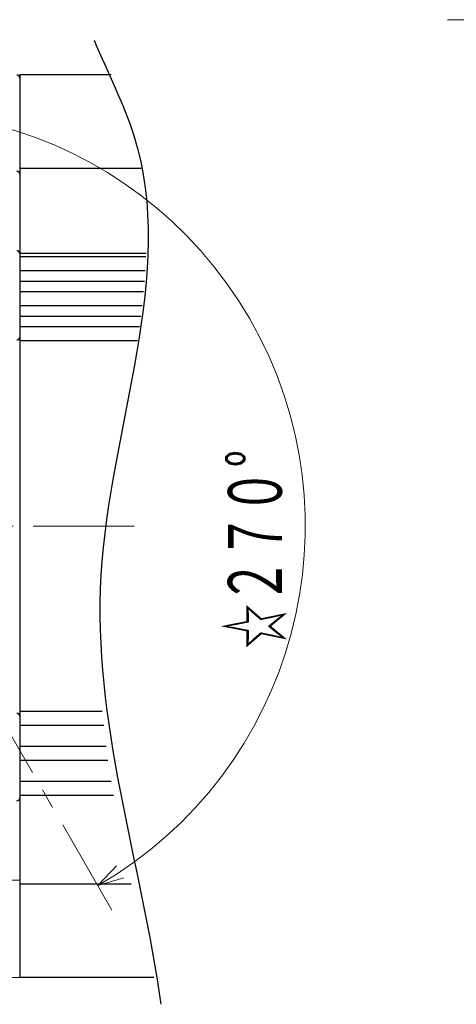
# Model space of a CAD drawing. Header units: millimetres. Extents: x 0 to 1071, y 0 to 742.
# Tile 24 of 128: x 513 to 575, y 157 to 297. Entities that reach past the tile are written whole.
import ezdxf

# ---------------------------------------------------------------- set-up
doc = ezdxf.new("R2010")
doc.units = ezdxf.units.MM
doc.header["$LTSCALE"] = 0.454724
doc.linetypes.add('CENTER', pattern=[50.8, 31.75, -6.35, 6.35, -6.35])
doc.layers.add('NoLayerName_001', color=7, linetype='Continuous')
doc.styles.get("Standard").update_dxf_attribs({"font": 'txt', "bigfont": 'extfont2'})

# ---------------------------------------------------------------- blocks, each defined once
blk = doc.blocks.new('DIM_0003')
at = {"color": 3, "linetype": 'Continuous', "lineweight": 13}
for points in [[(35.49, 37.61), (7.95, 21.71), (5.78, 20.46)], [(7.06, 25.49), (7.95, 21.71), (5.29, 24.54)], [(92.68, 1.12), (88.96, 0), (91.62, 2.83)]]:
    blk.add_lwpolyline(points, dxfattribs=at)
blk.add_arc((59.31, 51.36), 59.31, 300, 210, dxfattribs=at)
at = {"color": 3, "linetype": 'Continuous', "lineweight": 13, "width": 0.666667}
blk.add_text('☆２７０%%d', height=8.75, rotation=90, dxfattribs=at).set_placement((116.11, 33.86))

msp = doc.modelspace()

# ---------------------------------------------------------------- linework, layer by layer
at = {"layer": 'NoLayerName_001', "color": 4, "linetype": 'Continuous', "lineweight": 13}
msp.add_line((573.75, 297.5), (611.25, 297.5), dxfattribs=at)
at = {"layer": 'NoLayerName_001', "color": 7, "linetype": 'Continuous', "lineweight": 25}
for p, q in [((525.6692, 289.5988), (512.602, 289.5988)), ((512.602, 289.5988), (512.602, 160.5988)), ((512.602, 289.1927), (512.602, 160.5988)), ((529.9442, 276.2468), (512.602, 276.2468)), ((530.6612, 264.065), (512.602, 264.065)), ((530.6441, 263.5988), (512.602, 263.5988)), ((530.5407, 261.5988), (512.602, 261.5988)), ((530.4337, 260.0988), (512.602, 260.0988)), ((530.3035, 258.5988), (512.602, 258.5988)), ((530.097, 256.5988), (512.602, 256.5988)), ((529.9199, 255.0988), (512.602, 255.0988)), ((529.7256, 253.5988), (512.602, 253.5988)), ((529.4431, 251.5988), (512.602, 251.5988)), ((524.4079, 198.5988), (512.602, 198.5988)), ((524.605, 196.5988), (512.602, 196.5988)), ((524.9532, 193.5988), (512.602, 193.5988)), ((525.2187, 191.5988), (512.602, 191.5988)), ((525.6641, 188.5988), (512.602, 188.5988)), ((525.9905, 186.5988), (512.602, 186.5988)), ((501.6143, 174.6663), (512.602, 174.4999)), ((528.5155, 173.9507), (512.602, 173.9507)), ((491.5868, 160.9172), (512.602, 160.5988)), ((531.7779, 160.5988), (512.602, 160.5988))]:
    msp.add_line(p, q, dxfattribs=at)
at = {"layer": 'NoLayerName_001', "color": 4, "linetype": 'CENTER', "lineweight": 13}
for p, q in [((484.102, 242.4193), (525.7839, 170.224)), ((528.9717, 225.0988), (447.0543, 225.0988))]:
    msp.add_line(p, q, dxfattribs=at)
at = {"layer": 'NoLayerName_001', "color": 7, "linetype": 'Continuous', "lineweight": 25}
for centre, start, end in [((512.202, 289.1927), 0, 90.868051), ((512.202, 275.4362), 0, 91), ((512.202, 264.0757), 0, 91), ((512.202, 252.1218), 269, 0), ((512.202, 197.9417), 0, 91), ((512.202, 186.2558), 269, 0)]:
    msp.add_arc(centre, 0.4, start, end, dxfattribs=at)
msp.add_open_spline([(523.2233, 294.5735), (525.1174, 290.0287), (537.3935, 266.4284), (515.926, 217.6816), (529.9152, 177.2067), (532.7725, 156.7654)], degree=3, knots=[0, 0, 0, 0, 14.77132345, 77.79666226, 139.7169796, 139.7169796, 139.7169796, 139.7169796], dxfattribs=at)

# ---------------------------------------------------------------- block references
at = {"layer": 'NoLayerName_001', "color": 3, "linetype": 'Continuous', "lineweight": 13}
msp.add_blockref('DIM_0003', (434.796, 173.7383), dxfattribs=at)

doc.saveas('drawing.dxf')
